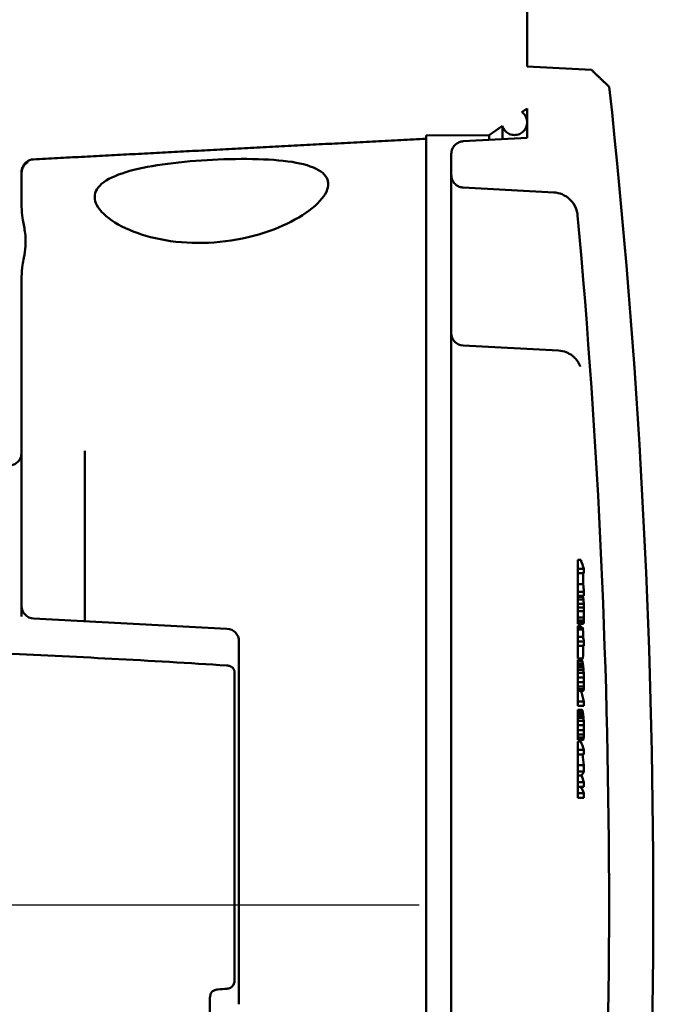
# Model space of a CAD drawing. Header units: inches. Extents: x 0 to 234, y 0 to 165.
# Tile 79 of 85: x 169.15 to 171.12, y 72.18 to 75.24. Entities that reach past the tile are written whole.
import ezdxf

# ---------------------------------------------------------------- set-up
doc = ezdxf.new("R2010")
doc.units = ezdxf.units.IN
doc.header["$LTSCALE"] = 10
doc.header["$MEASUREMENT"] = 0
doc.linetypes.add('CHAIN', pattern=[0.3543, 0.2362, -0.0295, 0.0591, -0.0295])
doc.layers.add('Centerline (ANSI)', color=7, linetype='Continuous', lineweight=25)
doc.layers.add('Visible (ANSI)', color=7, linetype='Continuous', lineweight=50)

msp = doc.modelspace()

# ---------------------------------------------------------------- linework, layer by layer
at = {"layer": 'Centerline (ANSI)', "linetype": 'CHAIN', "ltscale": 1.905165}
msp.add_line((170.3909, 72.4865), (142.5861, 72.4865), dxfattribs=at)
at = {"layer": 'Visible (ANSI)'}
for p, q in [((170.7276, 75.0985), (170.7276, 75.2739)), ((170.9279, 75.0879), (170.7276, 75.0985)), ((170.7112, 74.9568), (170.7276, 74.9682)), ((170.7276, 74.9682), (170.7276, 74.9248)), ((170.6094, 74.8853), (170.6503, 74.914)), ((170.6503, 74.8724), (170.6503, 74.914)), ((170.7276, 74.9248), (170.7276, 74.8764)), ((170.4126, 74.8836), (170.6094, 74.8853)), ((170.4126, 74.8738), (170.4126, 74.8836)), ((170.6094, 74.8702), (170.6094, 74.8853)), ((170.4126, 70.0992), (170.4126, 74.8738)), ((170.7276, 74.8764), (170.5286, 74.866)), ((170.4913, 74.8265), (170.4913, 74.7609)), ((169.1528, 74.6618), (169.1528, 74.7701)), ((170.4913, 74.7609), (170.4913, 74.5932)), ((170.5286, 74.7215), (170.8106, 74.7066)), ((170.4913, 74.5932), (170.4913, 74.4271)), ((169.1528, 73.8956), (169.1528, 74.445)), ((170.4913, 74.2688), (170.4913, 74.4271)), ((170.4913, 74.2688), (170.4913, 72.7815)), ((170.5286, 74.2295), (170.8248, 74.214)), ((169.3496, 73.9013), (169.3496, 73.8823)), ((169.1528, 73.8956), (169.1528, 73.3936)), ((169.3496, 73.8823), (169.3496, 73.7412)), ((169.3496, 73.3711), (169.3496, 73.7412)), ((170.885, 73.5619), (170.8946, 73.5619)), ((170.885, 73.5339), (170.885, 73.5619)), ((170.885, 73.5339), (170.9045, 73.5339)), ((170.885, 73.5213), (170.885, 73.5339)), ((170.885, 73.4867), (170.885, 73.5213)), ((170.885, 73.5213), (170.9045, 73.5213)), ((170.885, 73.4867), (170.9021, 73.4867)), ((170.885, 73.4625), (170.885, 73.4867)), ((170.885, 73.4625), (170.9045, 73.4625)), ((170.885, 73.4499), (170.885, 73.4625)), ((170.885, 73.4499), (170.9045, 73.4499)), ((170.885, 73.4469), (170.885, 73.4499)), ((170.885, 73.4469), (170.902, 73.4469)), ((170.885, 73.4389), (170.885, 73.4469)), ((170.885, 73.4389), (170.9031, 73.4389)), ((170.885, 73.4255), (170.885, 73.4389)), ((170.885, 73.4255), (170.9039, 73.4255)), ((170.885, 73.4144), (170.885, 73.4255)), ((170.885, 73.4144), (170.9043, 73.4144)), ((170.885, 73.4024), (170.885, 73.4144)), ((169.1528, 73.3936), (169.1528, 73.3858)), ((169.7926, 73.3479), (169.1901, 73.3794)), ((170.885, 73.4024), (170.9046, 73.4024)), ((170.885, 73.3828), (170.885, 73.4024)), ((170.885, 73.3828), (170.9046, 73.3828)), ((170.885, 73.3731), (170.885, 73.3828)), ((170.885, 73.3731), (170.9043, 73.3731)), ((170.885, 73.3668), (170.885, 73.3731)), ((170.885, 73.3668), (170.9039, 73.3668)), ((170.885, 73.3628), (170.885, 73.3668)), ((170.885, 73.3628), (170.9031, 73.3628)), ((170.885, 73.3569), (170.8946, 73.3569)), ((170.885, 73.3512), (170.885, 73.3569)), ((170.885, 73.3512), (170.9003, 73.3512)), ((170.885, 73.3449), (170.885, 73.3512)), ((170.885, 73.3449), (170.9016, 73.3449)), ((170.885, 73.3225), (170.885, 73.3449)), ((170.885, 73.3225), (170.9016, 73.3225)), ((170.885, 73.308), (170.885, 73.3225)), ((169.8299, 73.3084), (169.8299, 73.3085)), ((169.8299, 73.3084), (169.8299, 73.2298)), ((170.885, 73.308), (170.9045, 73.308)), ((170.885, 73.2945), (170.885, 73.308)), ((170.885, 73.2553), (170.885, 73.2945)), ((170.885, 73.2945), (170.9046, 73.2945)), ((170.885, 73.2553), (170.9016, 73.2553)), ((169.8299, 73.2298), (169.8299, 72.2459)), ((170.885, 73.2505), (170.8969, 73.2505)), ((170.885, 73.2501), (170.885, 73.2505)), ((170.885, 73.2501), (170.8976, 73.2501)), ((170.885, 73.2479), (170.885, 73.2501)), ((170.885, 73.2479), (170.8986, 73.2479)), ((170.885, 73.2397), (170.885, 73.2479)), ((170.885, 73.2397), (170.9006, 73.2397)), ((170.885, 73.2329), (170.885, 73.2397)), ((170.885, 73.2329), (170.9016, 73.2329)), ((170.885, 73.2279), (170.885, 73.2329)), ((170.885, 73.2279), (170.9022, 73.2279)), ((170.885, 73.2197), (170.885, 73.2279)), ((169.8161, 73.2128), (169.8161, 72.2514)), ((170.885, 73.2197), (170.9031, 73.2197)), ((170.885, 73.2101), (170.885, 73.2197)), ((170.885, 73.2101), (170.9037, 73.2101)), ((170.885, 73.1959), (170.885, 73.2101)), ((170.885, 73.1959), (170.9043, 73.1959)), ((170.885, 73.1812), (170.885, 73.1959)), ((170.885, 73.1812), (170.9046, 73.1812)), ((170.885, 73.1684), (170.885, 73.1812)), ((170.885, 73.1684), (170.9043, 73.1684)), ((170.885, 73.1596), (170.885, 73.1684)), ((170.885, 73.1596), (170.9037, 73.1596)), ((170.885, 73.1554), (170.885, 73.1596)), ((170.885, 73.1554), (170.9031, 73.1554)), ((170.885, 73.1545), (170.885, 73.1554)), ((170.885, 73.1545), (170.9022, 73.1545)), ((170.885, 73.1212), (170.885, 73.1545)), ((170.885, 73.1212), (170.9046, 73.1212)), ((170.885, 73.1072), (170.885, 73.1212)), ((170.885, 73.1072), (170.9046, 73.1072)), ((170.885, 73.0957), (170.8976, 73.0957)), ((170.885, 73.0945), (170.885, 73.0957)), ((170.885, 73.0945), (170.8986, 73.0945)), ((170.885, 73.0882), (170.885, 73.0945)), ((170.885, 73.0882), (170.9006, 73.0882)), ((170.885, 73.0822), (170.885, 73.0882)), ((170.885, 73.0822), (170.9016, 73.0822)), ((170.885, 73.0777), (170.885, 73.0822)), ((170.885, 73.0777), (170.9022, 73.0777)), ((170.885, 73.0702), (170.885, 73.0777)), ((170.885, 73.0702), (170.9031, 73.0702)), ((170.885, 73.061), (170.885, 73.0702)), ((170.885, 73.061), (170.9037, 73.061)), ((170.885, 73.047), (170.885, 73.061)), ((170.885, 73.047), (170.9043, 73.047)), ((170.885, 73.0322), (170.885, 73.047)), ((170.885, 73.0322), (170.9046, 73.0322)), ((170.885, 73.0187), (170.885, 73.0322)), ((170.885, 73.0187), (170.9043, 73.0187)), ((170.885, 73.009), (170.885, 73.0187)), ((170.885, 73.009), (170.9037, 73.009)), ((170.885, 73.0041), (170.885, 73.009)), ((170.885, 73.0041), (170.9031, 73.0041)), ((170.885, 73.0022), (170.885, 73.0041)), ((170.885, 73.0022), (170.9022, 73.0022)), ((170.885, 73.002), (170.885, 73.0022)), ((170.885, 73.002), (170.9016, 73.002)), ((170.885, 72.9968), (170.8945, 72.9968)), ((170.885, 72.9707), (170.885, 72.9968)), ((170.885, 72.9707), (170.9045, 72.9707)), ((170.885, 72.9563), (170.885, 72.9707)), ((170.885, 72.9563), (170.9045, 72.9563)), ((170.885, 72.9227), (170.885, 72.9563)), ((170.885, 72.9227), (170.9046, 72.9227)), ((170.885, 72.9035), (170.885, 72.9227)), ((170.885, 72.9035), (170.9046, 72.9035)), ((170.885, 72.8905), (170.885, 72.9035)), ((170.885, 72.8905), (170.8967, 72.8905)), ((170.885, 72.8699), (170.885, 72.8905)), ((170.885, 72.8699), (170.9045, 72.8699)), ((170.885, 72.8555), (170.885, 72.8699)), ((170.885, 72.8555), (170.9045, 72.8555)), ((170.885, 72.836), (170.885, 72.8555)), ((170.885, 72.836), (170.9046, 72.836)), ((170.885, 72.8215), (170.885, 72.836)), ((170.885, 72.8215), (170.9046, 72.8215)), ((170.4913, 72.7815), (170.4913, 72.6158)), ((170.4913, 72.3572), (170.4913, 72.6158)), ((170.4913, 72.3572), (170.4913, 72.1915)), ((169.8299, 72.2459), (169.8299, 72.1782)), ((169.7396, 71.5517), (169.7396, 72.1972)), ((170.4913, 72.1915), (170.4913, 70.7042))]:
    msp.add_line(p, q, dxfattribs=at)
for centre, radius, start, end in [((147.3614, 72.4865), 23.7592, 353.8419, 6.1581), ((147.3614, 72.4865), 23.6214, 354.7815, 5.2185), ((170.5307, 74.2688), 0.0394, 180, 267), ((169.1921, 73.4188), 0.0394, 180, 267), ((169.7905, 73.3085), 0.0394, 0, 87)]:
    msp.add_arc(centre, radius, start, end, dxfattribs=at)
for centre, major_axis, ratio, start_param, end_param in [((169.1921, 74.7675), (-0.0394, 0), 0.995824, 6.282795, 6.282899), ((147.3614, 73.1264), (23.6129, 0), 0.224575, 0.076923, 0.082212), ((147.3614, 73.4919), (23.5431, 0), 0.853434, 0.001463, 0.00209), ((147.3614, 73.5077), (23.5407, 0), 0.853434, 6.28214, 6.283866), ((147.3614, 72.0764), (23.6136, 0), 0.760281, 0.077288, 0.078635), ((147.3614, 73.4387), (23.5345, 0), 0.883427, 0.000396, 0.000541), ((147.3614, 72.2305), (23.6197, 0), 0.629615, 0.081343, 0.081887), ((147.3614, 72.0831), (23.5846, 0), 0.952865, 0.059767, 0.060364), ((147.3614, 73.4919), (23.5431, 0), 0.853434, 6.281095, 6.281722), ((147.3614, 72.513), (23.5602, 0), 0.999879, 0.038272, 0.038742), ((147.3614, 73.0193), (23.5465, 0), 0.959327, 0.01696, 0.017493), ((147.3614, 73.6873), (23.5464, 0), 0.771784, 6.265897, 6.26643), ((147.3614, 73.3904), (23.5431, 0), 0.883427, 6.28282, 6.28376), ((147.3614, 72.5089), (23.622, 0), 0.414218, 0.08619, 0.086776), ((147.3614, 72.5313), (23.622, 0), 0.414218, 0.083252, 0.083893), ((147.3614, 73.3001), (23.5402, 0), 0.910178, 0.001045, 0.002091), ((147.3614, 73.7648), (23.5844, 0), 0.283268, 6.222967, 6.223564), ((147.3614, 73.8878), (23.56, 0), 0.57369, 6.24463, 6.245099), ((147.3614, 72.5089), (23.622, 0), 0.414218, 0.081758, 0.083252), ((147.3614, 73.3001), (23.5402, 0), 0.910178, 6.281095, 6.282923), ((147.3614, 73.2856), (23.5431, 0), 0.910178, 0.000418, 0.001045), ((147.3614, 73.1496), (23.6127, 0), 0.0529, 0.080543, 0.08088), ((147.3614, 72.9077), (23.6182, 0), 0.174131, 0.082815, 0.083359), ((147.3614, 72.5278), (23.622, 0), 0.360133, 0.083786, 0.084747), ((147.3614, 72.2017), (23.6197, 0), 0.532709, 0.082047, 0.08259), ((147.3614, 72.0449), (23.6152, 0), 0.631818, 0.079372, 0.079709), ((147.3614, 71.9258), (23.6076, 0), 0.733659, 0.074773, 0.075249), ((147.3614, 71.932), (23.5842, 0), 0.909999, 0.059588, 0.060036), ((147.3614, 72.1908), (23.5651, 0), 0.983602, 0.043376, 0.043989), ((147.3614, 72.864), (23.5454, 0), 0.980104, 0.013749, 0.014385), ((147.3614, 73.7889), (23.5651, 0), 0.60728, 6.239197, 6.23981), ((147.3614, 73.4594), (23.5454, 0), 0.859243, 6.268801, 6.269437), ((147.3614, 72.5005), (23.622, 0), 0.321766, 0.081758, 0.086149), ((147.3614, 73.3084), (23.6076, 0), 0.086761, 6.207937, 6.208412), ((147.3614, 73.7149), (23.5842, 0), 0.395362, 6.223149, 6.223597), ((147.3614, 73.1072), (23.5431, 0), 0.946819, 0, 0.000627), ((147.3614, 72.9124), (23.6182, 0), 0.093257, 0.082815, 0.083359), ((147.3614, 72.529), (23.622, 0), 0.282863, 0.083786, 0.084747), ((147.3614, 72.1881), (23.6197, 0), 0.461924, 0.082047, 0.082591), ((147.3614, 72.017), (23.6152, 0), 0.56651, 0.079372, 0.079709), ((147.3614, 71.8783), (23.6076, 0), 0.675806, 0.074773, 0.075249), ((147.3614, 71.8346), (23.5842, 0), 0.873161, 0.059588, 0.060036), ((147.3614, 72.0603), (23.5651, 0), 0.965621, 0.043376, 0.043988), ((147.3614, 72.7107), (23.5454, 0), 0.993025, 0.013749, 0.014385), ((147.3614, 73.6677), (23.5842, 0), 0.468944, 6.223149, 6.223597), ((147.3614, 73.7034), (23.5651, 0), 0.670042, 6.239197, 6.23981), ((147.3614, 73.3229), (23.5454, 0), 0.898096, 6.268801, 6.269437), ((147.3614, 72.5441), (23.622, 0), 0.221159, 0.081758, 0.086776), ((147.3614, 73.056), (23.6152, 0), 0.028706, 6.203476, 6.203813), ((147.3614, 73.2999), (23.6076, 0), 0.167705, 6.207937, 6.208412), ((147.3614, 71.9328), (23.6128, 0), 0.546197, 0.07683, 0.079443), ((147.3614, 72.9131), (23.5431, 0), 0.975238, 0.001881, 0.002508), ((147.3614, 72.9131), (23.5431, 0), 0.975238, 6.282767, 6.283603), ((147.3614, 73.1417), (23.6128, 0), 0.131432, 6.202143, 6.206355), ((147.3614, 72.4433), (23.622, 0), 0.221159, 0.081758, 0.085708), ((147.3614, 72.4937), (23.622, 0), 0.177415, 0.081758, 0.086434), ((147.3614, 72.9131), (23.5431, 0), 0.975238, 6.280677, 6.281304), ((147.3614, 72.8287), (23.5431, 0), 0.984136, 6.282872, 6.283499), ((168.4929, 89.2636), (-17.2089, 0.7761), 0.991756, 1.68939, 1.69101)]:
    msp.add_ellipse(centre, major_axis=major_axis, ratio=ratio, start_param=start_param, end_param=end_param, dxfattribs=at)
for points, weights in [([(170.9835, 75.0352), (170.956, 75.0613), (170.9279, 75.0879)], [1, 1.00005216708, 1]), ([(169.1901, 74.8095), (169.793, 74.8412), (170.4126, 74.8738)], [1.0000208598, 1.00010295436, 1])]:
    msp.add_rational_spline(points, weights, degree=2, dxfattribs=at)
for points, knots in [([(170.6503, 74.914), (170.6507, 74.9125), (170.6513, 74.911), (170.6537, 74.9052), (170.6569, 74.9003), (170.6638, 74.8934), (170.6686, 74.8902), (170.6776, 74.8865), (170.6833, 74.8853), (170.693, 74.8853), (170.6988, 74.8865), (170.7077, 74.8902), (170.7126, 74.8934), (170.7195, 74.9003), (170.7227, 74.9052), (170.7264, 74.9142), (170.7276, 74.9199), (170.7276, 74.9297), (170.7264, 74.9354), (170.7227, 74.9444), (170.7195, 74.9493), (170.7146, 74.9541), (170.713, 74.9555), (170.7112, 74.9568)], [0.1742665, 0.1742665, 0.1742665, 0.1742665, 0.1854497, 0.1854497, 0.2225563, 0.2225563, 0.2596003, 0.2596003, 0.2965919, 0.2965919, 0.3335834, 0.3335834, 0.3706274, 0.3706274, 0.407734, 0.407734, 0.4448905, 0.4448905, 0.4820455, 0.4820455, 0.5191485, 0.5191485, 0.534264, 0.534264, 0.534264, 0.534264]), ([(170.5286, 74.866), (170.5243, 74.8657), (170.5195, 74.8646), (170.5112, 74.8612), (170.5063, 74.8579), (170.4994, 74.851), (170.4962, 74.8462), (170.4925, 74.8372), (170.4913, 74.8314), (170.4913, 74.8265)], [0.0051207, 0.0051207, 0.0051207, 0.0051207, 0.0369903, 0.0369903, 0.0740341, 0.0740341, 0.1111438, 0.1111438, 0.1483099, 0.1483099, 0.1483099, 0.1483099]), ([(169.1528, 74.7701), (169.1528, 74.775), (169.1539, 74.7807), (169.1576, 74.7897), (169.1609, 74.7946), (169.1677, 74.8015), (169.1726, 74.8047), (169.1809, 74.8082), (169.1857, 74.8093), (169.1901, 74.8095)], [0.4449749, 0.4449749, 0.4449749, 0.4449749, 0.4821482, 0.4821482, 0.5192621, 0.5192621, 0.5563068, 0.5563068, 0.5881748, 0.5881748, 0.5881748, 0.5881748]), ([(169.1733, 74.8011), (169.1733, 74.8011), (169.1731, 74.8011), (169.1723, 74.8007), (169.1718, 74.8005), (169.1704, 74.7997), (169.1692, 74.7989), (169.1667, 74.7971), (169.1654, 74.796), (169.1626, 74.7933), (169.161, 74.7915), (169.1579, 74.787), (169.1563, 74.7841), (169.1538, 74.7774), (169.153, 74.7735), (169.1528, 74.7689), (169.1528, 74.7682), (169.1528, 74.7676)], [0.244548, 0.244548, 0.244548, 0.244548, 0.2617502, 0.2617502, 0.2728838, 0.2728838, 0.2902614, 0.2902614, 0.3059617, 0.3059617, 0.3253784, 0.3253784, 0.3510198, 0.3510198, 0.3817397, 0.3817397, 0.3870164, 0.3870164, 0.3870164, 0.3870164]), ([(170.1081, 74.7304), (170.1081, 74.7296), (170.108, 74.7289), (170.1063, 74.7117), (170.0952, 74.6923), (170.0548, 74.6527), (170.0255, 74.6325), (169.9599, 74.5989), (169.9195, 74.5829), (169.8304, 74.5593), (169.7815, 74.5518), (169.7351, 74.5497), (169.6907, 74.5477), (169.6437, 74.5504), (169.5581, 74.5649), (169.5194, 74.5767), (169.4558, 74.6038), (169.4275, 74.6214), (169.3899, 74.6575), (169.3806, 74.676), (169.3805, 74.7083), (169.3895, 74.7244), (169.4275, 74.7523), (169.4564, 74.7641), (169.5225, 74.7823), (169.5634, 74.79), (169.6531, 74.8018), (169.7019, 74.8059), (169.7943, 74.8106), (169.8439, 74.8115), (169.9346, 74.8088), (169.9756, 74.8051), (170.0404, 74.7931), (170.0678, 74.7839), (170.1016, 74.76), (170.1089, 74.7456), (170.1081, 74.7304)], [4.273045, 4.273045, 4.273045, 4.273045, 4.290182, 4.290182, 4.662969, 4.662969, 5.035755, 5.035755, 5.389585, 5.389585, 5.743414, 5.743414, 5.743414, 6.082474, 6.082474, 6.421534, 6.421534, 6.792269, 6.792269, 7.163003, 7.163003, 7.529577, 7.529577, 7.896152, 7.896152, 8.245573, 8.245573, 8.594995, 8.594995, 8.950469, 8.950469, 9.305943, 9.305943, 9.66977, 9.66977, 10.016459, 10.016459, 10.016459, 10.016459]), ([(170.4913, 74.7609), (170.4913, 74.756), (170.4925, 74.7503), (170.4962, 74.7413), (170.4994, 74.7364), (170.5063, 74.7295), (170.5112, 74.7263), (170.5195, 74.7228), (170.5243, 74.7217), (170.5286, 74.7215)], [0.1483223, 0.1483223, 0.1483223, 0.1483223, 0.1854987, 0.1854987, 0.2226177, 0.2226177, 0.2596648, 0.2596648, 0.2915307, 0.2915307, 0.2915307, 0.2915307]), ([(170.8106, 74.7066), (170.8193, 74.7062), (170.8288, 74.7039), (170.8455, 74.697), (170.8552, 74.6905), (170.869, 74.6767), (170.8755, 74.667), (170.882, 74.6511), (170.8842, 74.6428), (170.8849, 74.6349)], [0.0102414, 0.0102414, 0.0102414, 0.0102414, 0.0739697, 0.0739697, 0.1480622, 0.1480622, 0.2223093, 0.2223093, 0.2789918, 0.2789918, 0.2789918, 0.2789918]), ([(169.156, 74.4799), (169.1573, 74.4878), (169.1587, 74.4956), (169.1621, 74.5155), (169.164, 74.5272), (169.1654, 74.5457), (169.1655, 74.5524), (169.165, 74.5682), (169.1641, 74.5767), (169.1611, 74.5985), (169.1586, 74.6116), (169.156, 74.6269)], [-0.4164044, -0.4164044, -0.4164044, -0.4164044, -0.3578193, -0.3578193, -0.2564149, -0.2564149, -0.1949416, -0.1949416, -0.1181242, -0.1181242, -0.0000001, -0.0000001, -0.0000001, -0.0000001]), ([(170.4913, 74.3224), (170.4913, 74.3251), (170.4913, 74.3271), (170.4913, 74.3298), (170.4913, 74.3305), (170.4913, 74.3306), (170.4913, 74.3306), (170.4913, 74.3306), (170.4913, 74.3306), (170.4913, 74.3306), (170.4913, 74.3306), (170.4913, 74.3306), (170.4913, 74.3306), (170.4913, 74.3306), (170.4913, 74.3306), (170.4913, 74.3306), (170.4913, 74.3306), (170.4913, 74.3306), (170.4913, 74.3306), (170.4913, 74.3307), (170.4913, 74.3308), (170.4913, 74.331), (170.4913, 74.3311), (170.4913, 74.3311)], [0, 0, 0, 0, 0.0639738, 0.0639738, 0.1278036, 0.1278036, 0.1288024, 0.1288024, 0.128902, 0.128902, 0.1290019, 0.1290019, 0.1290271, 0.1290271, 0.1290396, 0.1290396, 0.1290651, 0.1290651, 0.1291669, 0.1291669, 0.1299646, 0.1299646, 0.1303632, 0.1303632, 0.1303632, 0.1303632]), ([(170.8929, 74.164), (170.8929, 74.164), (170.8929, 74.1641), (170.8927, 74.1648), (170.8923, 74.1659), (170.8911, 74.169), (170.8905, 74.1703), (170.8887, 74.174), (170.8872, 74.1767), (170.8835, 74.1824), (170.8813, 74.1853), (170.8755, 74.1918), (170.8718, 74.1953), (170.8622, 74.2025), (170.856, 74.206), (170.8417, 74.2117), (170.8332, 74.2135), (170.8248, 74.214)], [0.2621604, 0.2621604, 0.2621604, 0.2621604, 0.28048, 0.28048, 0.323877, 0.323877, 0.3458132, 0.3458132, 0.3780875, 0.3780875, 0.4097112, 0.4097112, 0.45082, 0.45082, 0.5052546, 0.5052546, 0.5704234, 0.5704234, 0.5704234, 0.5704234]), ([(169.1154, 73.856), (169.1198, 73.8562), (169.1246, 73.8573), (169.1329, 73.8608), (169.1377, 73.8641), (169.1446, 73.871), (169.1479, 73.8759), (169.1516, 73.8849), (169.1528, 73.8907), (169.1528, 73.8956)], [0.3025069, 0.3025069, 0.3025069, 0.3025069, 0.3343117, 0.3343117, 0.3713976, 0.3713976, 0.408672, 0.408672, 0.4460936, 0.4460936, 0.4460936, 0.4460936]), ([(169.0796, 73.272), (169.1969, 73.2665), (169.3172, 73.2606), (169.5505, 73.2481), (169.6769, 73.2409), (169.7926, 73.2334)], [-1.774365, -1.774365, -1.774365, -1.774365, -0.884444, -0.884444, -0.000001, -0.000001, -0.000001, -0.000001]), ([(169.7926, 73.2334), (169.7937, 73.2333), (169.7947, 73.2332), (169.7968, 73.2328), (169.7979, 73.2326), (169.7999, 73.2321), (169.8009, 73.2317), (169.8028, 73.231), (169.8037, 73.2306), (169.8055, 73.2296), (169.8063, 73.2291), (169.8079, 73.228), (169.8087, 73.2274), (169.8101, 73.2261), (169.8108, 73.2255), (169.812, 73.2241), (169.8126, 73.2234), (169.8136, 73.2219), (169.814, 73.2211), (169.8148, 73.2195), (169.8151, 73.2187), (169.8156, 73.217), (169.8158, 73.2162), (169.8161, 73.2145), (169.8161, 73.2136), (169.8161, 73.2128)], [0, 0, 0, 0, 0.0833333, 0.0833333, 0.1666667, 0.1666667, 0.25, 0.25, 0.3333333, 0.3333333, 0.4166667, 0.4166667, 0.5, 0.5, 0.5833333, 0.5833333, 0.6666667, 0.6666667, 0.75, 0.75, 0.8333333, 0.8333333, 0.9166667, 0.9166667, 1, 1, 1, 1]), ([(169.8161, 72.2514), (169.8161, 72.2493), (169.8159, 72.2471), (169.8147, 72.2428), (169.8138, 72.2407), (169.8116, 72.2371), (169.8103, 72.2354), (169.8071, 72.2323), (169.8053, 72.2309), (169.8, 72.228), (169.7962, 72.2269), (169.7925, 72.2266)], [0.29446105, 0.29446105, 0.29446105, 0.29446105, 0.3103557, 0.3103557, 0.32625035, 0.32625035, 0.34284144, 0.34284144, 0.35943254, 0.35943254, 0.38766285, 0.38766285, 0.38766285, 0.38766285]), ([(169.7647, 72.2246), (169.7633, 72.2245), (169.762, 72.2243), (169.7562, 72.2234), (169.7528, 72.2221), (169.7484, 72.2194), (169.7469, 72.2181), (169.7444, 72.2153), (169.7434, 72.2138), (169.741, 72.2088), (169.7402, 72.2051), (169.7397, 72.2001), (169.7396, 72.1987), (169.7396, 72.1972)], [0.000001, 0.000001, 0.000001, 0.000001, 0.0102073, 0.0102073, 0.0446565, 0.0446565, 0.0659229, 0.0659229, 0.0859811, 0.0859811, 0.1262283, 0.1262283, 0.1421176, 0.1421176, 0.1421176, 0.1421176])]:
    msp.add_open_spline(points, degree=3, knots=knots, dxfattribs=at)
for points in [[(169.156, 74.6269), (169.1542, 74.638), (169.1528, 74.6509), (169.1528, 74.6618)], [(169.1528, 74.445), (169.1528, 74.456), (169.1542, 74.4688), (169.156, 74.4799)]]:
    msp.add_open_spline(points, degree=3, dxfattribs=at)

doc.saveas('drawing.dxf')
